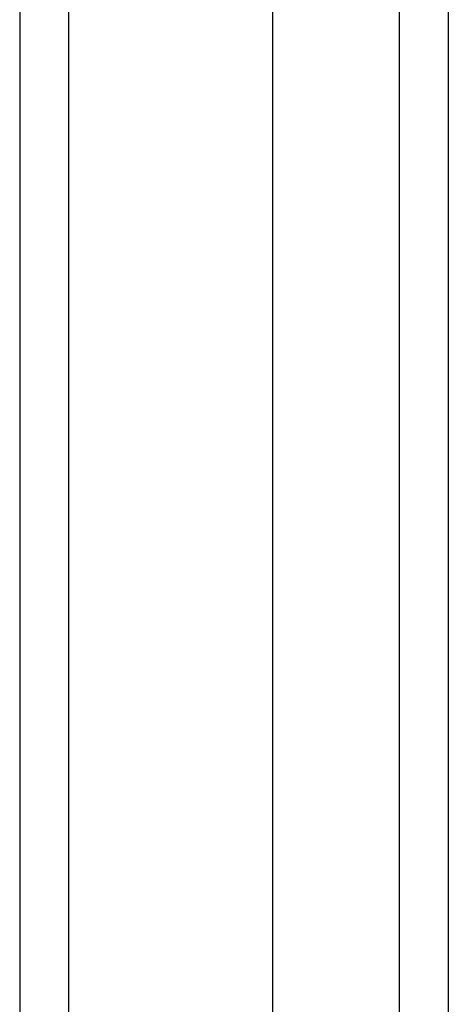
# Model space of a CAD drawing. Header units: inches. Extents: x 18 to 229, y 20 to 132.
# Tile 3 of 115: x 98.847 to 99.713, y 48.956 to 50.946. Entities that reach past the tile are written whole.
import ezdxf

# ---------------------------------------------------------------- set-up
doc = ezdxf.new("R2010")
doc.units = ezdxf.units.IN
doc.header["$MEASUREMENT"] = 0
doc.layers.add('Visible Edges(ANSI)', color=7, linetype='Continuous', lineweight=25)
doc.layers.add('Visible Tangent Edges(ANSI)', color=7, linetype='Continuous', lineweight=25)

msp = doc.modelspace()

# ---------------------------------------------------------------- linework, layer by layer
at = {"layer": 'Visible Edges(ANSI)'}
for p, q in [((98.8468, 107.1939), (98.8468, 47.3919)), ((99.3586, 48.0016), (99.3586, 106.5843)), ((99.7129, 106.3958), (99.7129, 48.1901))]:
    msp.add_line(p, q, dxfattribs=at)
at = {"layer": 'Visible Tangent Edges(ANSI)'}
for p, q in [((98.9458, 47.3919), (98.9458, 107.1939)), ((99.6139, 106.5258), (99.6139, 48.0601))]:
    msp.add_line(p, q, dxfattribs=at)

doc.saveas('drawing.dxf')
